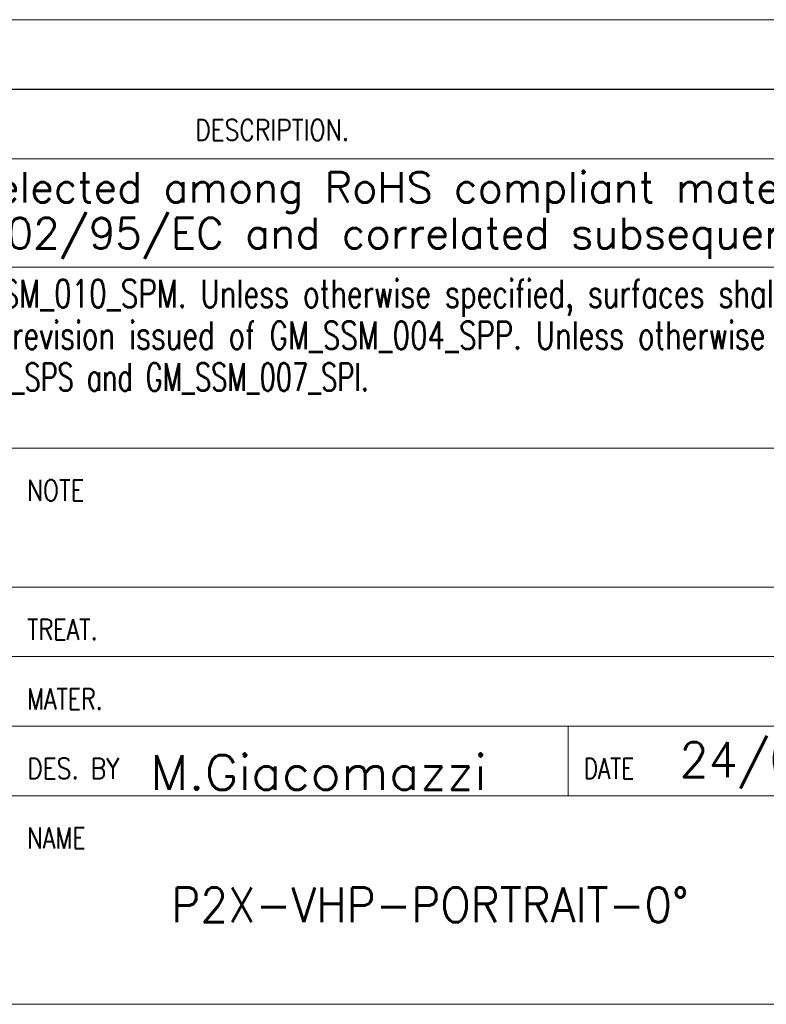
# Model space of a CAD drawing. Header units: millimetres. Extents: x 4 to 836, y 5 to 589.
# Tile 107 of 168: x 717 to 770, y 5 to 76. Entities that reach past the tile are written whole.
import ezdxf

# ---------------------------------------------------------------- set-up
doc = ezdxf.new("R2010")
doc.units = ezdxf.units.MM
doc.layers.add('1', color=7, linetype='Continuous', true_color=0xffffff)
doc.layers.add('256', color=7, linetype='Continuous', true_color=0xffffff)
doc.styles.add('blockfont', font='simplex.shx')
doc.styles.add('ideas_simplex', font='simplex.shx')

# ---------------------------------------------------------------- blocks, each defined once
blk = doc.blocks.new('TabularNote1')
at = {"layer": '1', "color": 172, "linetype": 'Continuous', "lineweight": 18}
for p, q in [((40, 5), (140, 5)), ((40, 0), (140, 0))]:
    blk.add_line(p, q, dxfattribs=at)

msp = doc.modelspace()

# ---------------------------------------------------------------- linework, layer by layer
at = {"layer": '256', "color": 4, "linetype": 'Continuous', "lineweight": 18}
for p, q in [((646, 70.794), (836, 70.794)), ((646, 35), (836, 35)), ((716, 30), (786, 30)), ((716, 25), (836, 25)), ((756, 20), (756, 25))]:
    msp.add_line(p, q, dxfattribs=at)
at = {"layer": '256', "color": 3, "linetype": 'Continuous', "lineweight": 18}
for p, q in [((646, 65.794), (836, 65.794)), ((686, 58), (786, 58)), ((686, 45), (786, 45)), ((716, 20), (836, 20)), ((15, 5), (836, 5))]:
    msp.add_line(p, q, dxfattribs=at)

# ---------------------------------------------------------------- block references
at = {"layer": '1', "color": 172, "linetype": 'Continuous', "lineweight": 18}
msp.add_blockref('TabularNote1', (645.997, 70.806), dxfattribs=at)

# ---------------------------------------------------------------- texts
at = {"layer": '1', "color": 7, "linetype": 'Continuous', "lineweight": 18, "char_height": 2.5, "attachment_point": 7, "line_spacing_factor": 1.204819, "style": 'ideas_simplex'}
for s, insert in [('\\W1.0761;M.Giacomazzi', (725.952, 20.428)), ('\\W0.9766; 24/05/21', (762.329, 20.508))]:
    msp.add_mtext(s, dxfattribs=dict(at, insert=insert))
at = {"layer": '1', "color": 7, "linetype": 'Continuous', "lineweight": 13, "insert": (750.845, 10.428), "char_height": 3, "attachment_point": 7, "line_spacing_factor": 0.903614, "style": 'blockfont'}
msp.add_mtext('\\W0.8462; ', dxfattribs=at)
at = {"layer": '256', "color": 1, "linetype": 'Continuous', "lineweight": 13, "attachment_point": 7, "line_spacing_factor": 0.903614, "style": 'blockfont'}
for insert, char_height in [((735.997, 71.273), 2), ((725.279, 40.389), 2.3), ((725.279, 36.939), 2.3), ((763.843, 20.817), 2.3), ((726.729, 20.527), 2.3), ((726.025, 10.567), 2.7), ((726.025, 6.517), 2.7)]:
    msp.add_mtext('\\W1.0880; ', dxfattribs=dict(at, insert=insert, char_height=char_height))
at = {"layer": '256', "color": 4, "linetype": 'Continuous', "lineweight": 13, "char_height": 1.5, "attachment_point": 7, "line_spacing_factor": 0.903614, "style": 'blockfont'}
for s, insert in [('\\W0.8244;DESCRIPTION.', (729.189, 67.126)), ('\\W0.8094;NOTE', (717.113, 41.208)), ('\\W0.7875;TREAT.', (717.113, 31.208)), ('\\W0.7832;MATER.', (717.113, 26.208)), ('\\W0.8255;DES. BY', (717.113, 21.208)), ('\\W0.7627;DATE', (757.113, 21.208)), ('\\W0.7899;NAME', (717.113, 16.208))]:
    msp.add_mtext(s, dxfattribs=dict(at, insert=insert))
at = {"layer": '256', "color": 3, "linetype": 'Continuous', "lineweight": 13, "attachment_point": 7, "line_spacing_factor": 0.903614, "style": 'blockfont'}
for s, insert, char_height in [('\\W1.0066;All materials employed have to be selected among RoHS compliant materials:', (660.003, 61.917), 2.2), ('\\W1.0096;the EC directives to be referred to are 2002/95/EC and correlated subsequent ones.', (651.203, 58.617), 2.2), ('\\W0.7350;For Metal Parts last revision issued of GM_SSM_010_SPM. Unless otherwise specified, surfaces shall be category', (670.606, 54.444), 2), ('\\W0.7320;For Plastic, Rubber and Overmold Parts last revision issued of GM_SSM_004_SPP. Unless otherwise specified, surfaces shall be category', (670.606, 51.444), 2), ('\\W0.6779;For Package last revision issued of GM_SSM_002_SPS and GM_SSM_007_SPI.', (670.606, 48.444), 2)]:
    msp.add_mtext(s, dxfattribs=dict(at, insert=insert, char_height=char_height))
at = {"layer": '256', "color": 7, "linetype": 'Continuous', "lineweight": 18, "char_height": 2.5, "attachment_point": 7, "line_spacing_factor": 1.204819, "style": 'ideas_simplex'}
for s, insert in [('\\W0.8462; ', (723.821, 30.4)), ('\\W0.7253; ', (723.821, 25.459)), ('\\W0.9252;P2X-VHP-PORTRAIT-0°', (727.49, 10.905))]:
    msp.add_mtext(s, dxfattribs=dict(at, insert=insert))

doc.saveas('drawing.dxf')
